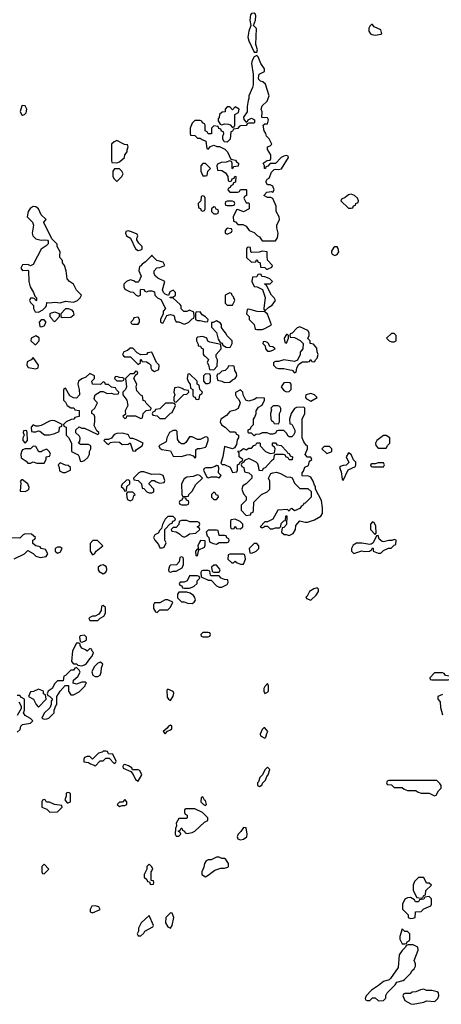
# Model space of a CAD drawing. Header units: inches. Extents: x 2701323 to 2964515, y 494916 to 722124.
# Tile 256 of 256: x 2816669 to 2819800, y 604446 to 611754. Entities that reach past the tile are written whole.
import ezdxf

# ---------------------------------------------------------------- set-up
doc = ezdxf.new("R2010")
doc.units = ezdxf.units.IN
doc.header["$MEASUREMENT"] = 0
doc.layers.add('C8610', color=7, linetype='Continuous')
doc.layers.add('C8611', color=7, linetype='Continuous')

msp = doc.modelspace()

# ---------------------------------------------------------------- linework, layer by layer
at = {"layer": 'C8610', "color": 2, "elevation": 2}
for points in [[(2816801.6, 610000), (2816770, 609938), (2816750, 609926), (2816730, 609938), (2816690, 609935.3), (2816678, 609910), (2816690, 609892), (2816730, 609894), (2816734, 609890), (2816738, 609810), (2816746, 609770), (2816772, 609730), (2816782, 609702), (2816794, 609690), (2816794, 609670), (2816790, 609668), (2816782, 609682), (2816770, 609686), (2816750, 609686), (2816742, 609670), (2816750, 609654), (2816771.6, 609631.6), (2816772, 609610), (2816785.4, 609585.4), (2816810, 609582), (2816840.4, 609599.6), (2816860.4, 609619.6), (2816868, 609630), (2816870, 609654), (2816890, 609652), (2816930, 609658), (2816970, 609652), (2817010, 609664.7), (2817070, 609658), (2817098, 609670), (2817118, 609690), (2817128, 609710), (2817090, 609746), (2817068, 609790), (2817038, 609810), (2817022, 609830), (2817015.3, 609890), (2817002, 609930), (2816988, 609950), (2816987.3, 609967.3), (2816968, 609990), (2816968.2, 610000)], [(2817644.4, 610000), (2817603.6, 609956.4), (2817579.6, 609940.4), (2817570, 609926), (2817558, 609922), (2817554, 609890), (2817571.3, 609850), (2817554, 609810), (2817550, 609806), (2817530, 609806), (2817516.4, 609816.4), (2817490, 609822), (2817462, 609810), (2817442, 609790), (2817442, 609770), (2817450, 609754), (2817490, 609734), (2817512.7, 609732.7), (2817534, 609710), (2817550, 609702), (2817566, 609710), (2817566, 609750), (2817570, 609754), (2817591.6, 609751.6), (2817598, 609738), (2817610, 609734), (2817630, 609742), (2817650, 609742), (2817670, 609734), (2817672, 609710), (2817692, 609690), (2817716.8, 609676.8), (2817752, 609610), (2817734, 609590), (2817734, 609570), (2817714, 609530), (2817714, 609510), (2817730, 609502), (2817735.3, 609504.7), (2817762, 609558), (2817790, 609564.7), (2817810, 609562), (2817816, 609556), (2817821, 609530), (2817830, 609512), (2817851.1, 609511.1), (2817890, 609494), (2817910, 609502), (2817926, 609510), (2817950, 609534), (2817962, 609538), (2817966, 609550), (2817962, 609582), (2817930, 609598), (2817910, 609588), (2817888.4, 609588.4), (2817868.4, 609608.4), (2817868, 609630), (2817860.4, 609640.4), (2817810, 609686), (2817786, 609690), (2817786, 609694), (2817810, 609694), (2817826, 609710), (2817826, 609730), (2817810, 609746), (2817785.4, 609734.6), (2817774, 609706), (2817750, 609718), (2817738, 609730), (2817728.7, 609750), (2817746, 609810), (2817694.6, 609834.6), (2817678, 609850), (2817668.9, 609868.9), (2817668, 609890), (2817687.3, 609912.7), (2817710, 609914), (2817746, 609930), (2817733.6, 609953.6), (2817687.3, 609967.3), (2817655.8, 610000)], [(2818354, 610000), (2818354, 609990), (2818390, 609954), (2818422, 609958), (2818427.3, 609972.7), (2818432.7, 609972.7), (2818438, 609958), (2818454, 609950), (2818458, 609918), (2818490, 609914), (2818502, 609902), (2818510, 609902), (2818542, 609918), (2818546, 609930), (2818508.4, 609968.4), (2818507.2, 610000)], [(2816627.3, 607752.7), (2816706, 607790), (2816730, 607814), (2816770, 607792), (2816790, 607772), (2816822, 607762), (2816866, 607770), (2816878, 607790), (2816862, 607822), (2816830, 607828), (2816822, 607842), (2816788.4, 607848.4), (2816767.3, 607867.3), (2816766, 607890), (2816782, 607898), (2816786, 607910), (2816756.4, 607936.4), (2816710, 607938), (2816694, 607930), (2816670, 607906), (2816590, 607908)], [(2816650, 606464.7), (2816673.6, 606486.4), (2816678, 606510), (2816690, 606522), (2816750, 606532), (2816768, 606550), (2816750, 606568), (2816708.9, 606588.9), (2816698, 606610), (2816706, 606630), (2816706, 606710), (2816683.1, 606723.1), (2816670, 606738), (2816650, 606738)], [(2819810, 606746), (2819774, 606730), (2819774, 606710), (2819791.6, 606691.6), (2819794, 606650), (2819810, 606594)], [(2816662, 606690), (2816679.6, 606659.6), (2816679.6, 606640.4), (2816651.1, 606588.9)]]:
    msp.add_lwpolyline(points, dxfattribs=at)
for points in [[(2818450, 609866), (2818438, 609862), (2818430, 609846), (2818398, 609842), (2818392, 609810), (2818410, 609774), (2818431.6, 609771.6), (2818472, 609752), (2818491.3, 609691.3), (2818482, 609610), (2818482, 609602), (2818490, 609594), (2818519, 609621), (2818544.7, 609635.3), (2818568, 609670), (2818558, 609690), (2818538, 609710), (2818502, 609782), (2818486, 609790), (2818490, 609794), (2818530, 609794), (2818546, 609810), (2818526, 609830), (2818510, 609838), (2818490, 609846), (2818467.3, 609847.3), (2818462, 609862)], [(2818230, 609726), (2818194, 609710), (2818194, 609650), (2818210, 609634), (2818250, 609634), (2818266, 609670), (2818258, 609698), (2818247.3, 609707.3), (2818242, 609722)], [(2816930, 609582), (2816903.6, 609576.4), (2816894, 609570), (2816894, 609550), (2816914, 609530), (2816918, 609518), (2816930, 609514), (2816966, 609550), (2816966, 609570)], [(2817010, 609608), (2816974, 609570), (2816974, 609550), (2816984.7, 609544.7), (2817050, 609546.8), (2817073.2, 609566.8), (2817070, 609586), (2817058, 609598), (2817032.7, 609607.3)], [(2818010, 609586), (2817978, 609582), (2817974, 609570), (2817974, 609530), (2817990, 609522), (2818010, 609522), (2818050, 609512), (2818066, 609514), (2818068, 609530), (2818050, 609548), (2818023.1, 609563.1)], [(2818370, 609606), (2818358, 609602), (2818354, 609570), (2818374, 609550), (2818374, 609530), (2818411.6, 609491.6), (2818418, 609458), (2818430, 609454), (2818470, 609454), (2818490, 609462), (2818538, 609490), (2818508.4, 609568.4), (2818490, 609586), (2818432.7, 609587.3)], [(2816850, 609526), (2816830, 609526), (2816814, 609510), (2816818, 609478), (2816830, 609474), (2816850, 609482), (2816866, 609510)], [(2817550, 609546), (2817518, 609542), (2817512.7, 609527.3), (2817494, 609510), (2817498, 609498), (2817510, 609494), (2817550, 609494), (2817558, 609510), (2817558, 609530)], [(2818130, 609518), (2818106, 609506), (2818094, 609506), (2818092.7, 609472.7), (2818131.3, 609431.3), (2818143.6, 609383.6), (2818158, 609358), (2818172.7, 609352.7), (2818178, 609338), (2818203.6, 609323.6), (2818230, 609322), (2818235.3, 609324.7), (2818248, 609350), (2818248, 609370), (2818208.7, 609408.7), (2818198, 609430), (2818184, 609444), (2818168, 609470), (2818168, 609490), (2818160.4, 609500.4)], [(2818750, 609475.3), (2818730, 609468), (2818692.7, 609427.3), (2818678, 609422), (2818674, 609410), (2818678, 609398), (2818710, 609394), (2818752.7, 609372.7), (2818774, 609350), (2818772, 609310), (2818752.7, 609287.3), (2818751.6, 609268.4), (2818732.7, 609227.3), (2818710, 609218), (2818630, 609228.7), (2818590, 609218), (2818570, 609218), (2818554, 609210), (2818554, 609190), (2818574, 609170), (2818590, 609164.7), (2818630, 609166), (2818676, 609156), (2818691.6, 609151.6), (2818710, 609134), (2818722, 609138), (2818728, 609170), (2818742, 609198), (2818770, 609214), (2818810, 609214), (2818822, 609218), (2818830, 609232), (2818838, 609218), (2818850, 609214), (2818862, 609218), (2818866, 609230), (2818878, 609242), (2818886, 609270), (2818878, 609290), (2818876.4, 609316.4), (2818850, 609346), (2818826, 609350), (2818826, 609370), (2818808, 609388), (2818818, 609410), (2818818, 609430), (2818810, 609446)], [(2818658, 609418), (2818650, 609418), (2818634, 609390), (2818638, 609358), (2818650, 609354), (2818666, 609390), (2818666, 609410)], [(2819450, 609426), (2819430, 609426), (2819394, 609390), (2819414, 609370), (2819430, 609362), (2819450, 609362), (2819466, 609370), (2819466, 609410)], [(2816790, 609408), (2816754, 609390), (2816752, 609370), (2816782, 609342), (2816790, 609342), (2816814, 609370), (2816813.2, 609393.2)], [(2818030, 609402), (2817990, 609398), (2817982, 609390), (2817982, 609370), (2817994, 609346), (2817994, 609334), (2818011.6, 609331.6), (2818018, 609318), (2818032, 609312), (2818032.7, 609272.7), (2818038, 609258), (2818050, 609254), (2818071.6, 609231.6), (2818062, 609210), (2818071.6, 609191.6), (2818078, 609158), (2818110, 609154), (2818136.4, 609183.6), (2818138, 609230), (2818128.4, 609248.4), (2818128, 609270), (2818166, 609310), (2818162, 609342), (2818080.4, 609360.4), (2818067.3, 609367.3), (2818058, 609390)], [(2818490, 609366), (2818478, 609362), (2818474, 609350), (2818492.7, 609332.7), (2818494, 609310), (2818510, 609294), (2818530, 609294), (2818550, 609302), (2818566, 609310), (2818550, 609326), (2818527.3, 609327.3), (2818518, 609350), (2818510, 609358)], [(2817510, 609315.3), (2817490, 609315.3), (2817470, 609298), (2817442, 609290), (2817432, 609270), (2817439.6, 609259.6), (2817450, 609252), (2817491.6, 609251.6), (2817550, 609194), (2817566, 609210), (2817566, 609230), (2817570, 609234), (2817578, 609218), (2817610, 609214), (2817630, 609202), (2817642, 609190), (2817642, 609170), (2817650, 609154), (2817670, 609142), (2817702, 609158), (2817706, 609190), (2817686, 609210), (2817650, 609286), (2817618, 609282), (2817610, 609268), (2817570, 609266), (2817542, 609282)], [(2816770, 609246), (2816754, 609230), (2816725.4, 609214.6), (2816722, 609190), (2816732.7, 609172.7), (2816790, 609162), (2816806, 609170), (2816808, 609190)], [(2817190, 609128), (2817159.8, 609100.2), (2817130, 609088), (2817106, 609070), (2817101, 609050), (2817112, 609010), (2817114, 608970), (2817090, 608946), (2817068.4, 608948.4), (2817042, 608962), (2817010, 609018), (2816994, 609010), (2816994, 608930), (2817010, 608914), (2817022, 608890), (2817050, 608872), (2817072, 608872), (2817078, 608858), (2817110, 608854), (2817112, 608850), (2817111.1, 608808.9), (2817078, 608802), (2817071.6, 608788.4), (2817052.7, 608787.3), (2817014, 608770), (2816994, 608750), (2816998, 608738), (2817014, 608730), (2817014, 608670), (2817032.7, 608652.7), (2817054, 608610), (2817054, 608550), (2817103.6, 608523.6), (2817112, 608510), (2817118, 608478), (2817130, 608474), (2817150, 608482), (2817174.6, 608505.4), (2817188, 608530), (2817188, 608550), (2817198, 608570), (2817198, 608590), (2817180.4, 608600.4), (2817122, 608602), (2817106, 608610), (2817116.4, 608623.6), (2817118, 608650), (2817110, 608666), (2817087.3, 608687.3), (2817086, 608710), (2817110, 608732), (2817130, 608722), (2817150, 608722), (2817250, 608674), (2817258, 608682), (2817258, 608690), (2817242, 608702), (2817223.1, 608743.1), (2817228, 608770), (2817227.3, 608807.3), (2817222, 608822), (2817206, 608830), (2817206, 608850), (2817228.4, 608871.6), (2817248, 608910), (2817228, 608930), (2817223.1, 608943.1), (2817228.7, 608970), (2817270, 608994), (2817290, 608994), (2817319.6, 608979.6), (2817350, 608982), (2817370, 608974), (2817402, 608978), (2817406, 608990), (2817387.3, 609007.3), (2817382, 609022), (2817350, 609026), (2817330, 609046), (2817307.3, 609047.3), (2817302, 609062), (2817290, 609066), (2817270, 609046), (2817210, 609048), (2817206, 609070), (2817226, 609090), (2817226, 609110)], [(2817530, 609146), (2817514, 609126), (2817490, 609126), (2817454, 609090), (2817462, 609030), (2817454, 609010), (2817434, 608990), (2817434, 608970), (2817464.7, 608930), (2817472, 608890), (2817452, 608850), (2817454, 608826), (2817434, 608810), (2817450, 608794), (2817462, 608798), (2817466, 608814), (2817530, 608814), (2817570, 608794), (2817582, 608798), (2817586, 608830), (2817607.3, 608852.7), (2817642, 608858), (2817646, 608870), (2817607.3, 608907.3), (2817602, 608922), (2817587.3, 608927.3), (2817582, 608962), (2817570, 608966), (2817540.4, 609000.4), (2817535.3, 609030), (2817538, 609050), (2817518, 609090), (2817526, 609114), (2817546, 609130), (2817542, 609142)], [(2817930, 609126), (2817918, 609122), (2817914, 609090), (2817923.6, 609063.6), (2817934, 609050), (2817938, 609018), (2817954, 609010), (2817954, 608970), (2817958, 608958), (2817972.7, 608952.7), (2817978, 608938), (2817990, 608934), (2818002, 608938), (2818006, 608970), (2818022, 608978), (2818026, 608990), (2818006, 609010), (2818002, 609042), (2817986, 609050), (2817986, 609070)], [(2818050, 609126), (2818034, 609110), (2818034, 609070), (2818050, 609054), (2818070, 609054), (2818082, 609058), (2818086, 609070), (2818086, 609110), (2818082, 609122)], [(2818250, 609186), (2818218, 609182), (2818214, 609170), (2818194, 609150), (2818170, 609146), (2818150, 609126), (2818138, 609122), (2818134, 609110), (2818138, 609078), (2818170, 609072), (2818190, 609062), (2818230, 609064.7), (2818250, 609082), (2818270, 609092), (2818282, 609110), (2818278, 609130), (2818266, 609150), (2818262, 609182)], [(2817390, 609106), (2817378, 609102), (2817374, 609090), (2817390, 609074), (2817430, 609074), (2817442, 609078), (2817446, 609090), (2817436.4, 609096.4), (2817410, 609098)], [(2818650, 609062), (2818630, 609058), (2818612, 609030), (2818630, 609002), (2818650, 608992), (2818670, 608994), (2818686, 609010), (2818686, 609050), (2818678, 609058)], [(2817850, 609026), (2817818, 609022), (2817814, 608990), (2817822, 608970), (2817814, 608950), (2817814, 608930), (2817818, 608918), (2817830, 608914), (2817887.3, 608972.7), (2817910, 608974), (2817926, 608990), (2817922, 609002), (2817890, 609006), (2817876.4, 609016.4)], [(2818310, 609006), (2818272.7, 608987.3), (2818272, 608970), (2818282, 608950), (2818296, 608936), (2818306, 608910), (2818290.9, 608869.1), (2818270, 608855.3), (2818230, 608846), (2818204.7, 608815.3), (2818162, 608790), (2818158, 608770), (2818167.1, 608747.1), (2818194, 608730), (2818230, 608694), (2818270, 608694), (2818278, 608678), (2818294, 608670), (2818294, 608650), (2818283.6, 608636.4), (2818279.6, 608600.4), (2818263.6, 608576.4), (2818250, 608568.7), (2818190, 608586), (2818178, 608510), (2818163.6, 608463.6), (2818172.7, 608452.7), (2818190, 608452), (2818232.7, 608432.7), (2818250, 608394), (2818282, 608398), (2818286, 608410), (2818286, 608450), (2818302, 608458), (2818310, 608474), (2818322, 608478), (2818326, 608490), (2818298, 608510), (2818298, 608538), (2818288, 608552), (2818310, 608554), (2818330, 608572), (2818350, 608562), (2818370, 608574), (2818390, 608574), (2818407.3, 608592.7), (2818422, 608598), (2818430, 608614), (2818450, 608614), (2818454, 608610), (2818454, 608590), (2818494, 608550), (2818530, 608534), (2818562, 608538), (2818566, 608570), (2818562, 608582), (2818546, 608590), (2818546, 608610), (2818550, 608614), (2818570, 608614), (2818578, 608598), (2818610, 608594), (2818654, 608550), (2818658, 608538), (2818670, 608534), (2818678, 608518), (2818694, 608510), (2818692.7, 608487.3), (2818670, 608486), (2818662, 608502), (2818646, 608510), (2818642, 608522), (2818627.3, 608527.3), (2818570, 608526), (2818558, 608522), (2818554, 608490), (2818539.6, 608480.4), (2818492.7, 608427.3), (2818478, 608422), (2818470, 608406), (2818447.3, 608407.3), (2818446, 608430), (2818436.4, 608456.4), (2818426, 608470), (2818370, 608498), (2818338, 608482), (2818334, 608470), (2818318, 608462), (2818314, 608450), (2818318, 608438), (2818334, 608430), (2818338, 608398), (2818371.6, 608391.6), (2818394, 608370), (2818394, 608350), (2818351.1, 608308.9), (2818325.4, 608294.6), (2818318, 608270), (2818330, 608234), (2818351.6, 608211.6), (2818352, 608188), (2818314, 608150), (2818312.7, 608112.7), (2818350, 608074), (2818382, 608078), (2818387.3, 608092.7), (2818402, 608098), (2818406, 608110), (2818407.3, 608172.7), (2818466, 608230), (2818506, 608250), (2818526, 608270), (2818526, 608330), (2818518, 608350), (2818535.3, 608384.7), (2818548.4, 608391.6), (2818575.3, 608395.3), (2818606.8, 608386.8), (2818650, 608362), (2818679.6, 608359.6), (2818692.7, 608352.7), (2818710, 608314), (2818750, 608274), (2818810, 608274), (2818832.7, 608252.7), (2818834, 608210), (2818790, 608166), (2818778, 608162), (2818774, 608150), (2818759.6, 608140.4), (2818750, 608126), (2818710, 608108), (2818690, 608126), (2818678, 608122), (2818670, 608106), (2818658, 608118), (2818586, 608114), (2818550, 608046), (2818510, 608026), (2818490, 608026), (2818454, 607990), (2818470, 607982), (2818486, 607990), (2818486, 607994), (2818510, 607994), (2818530, 607974), (2818550, 607974), (2818570, 607982), (2818598, 607982), (2818607.3, 607992.7), (2818610, 608014), (2818630, 608034), (2818642, 608038), (2818646, 608070), (2818650, 608074), (2818654, 608070), (2818651.6, 608008.4), (2818630, 607986), (2818618, 607982), (2818614, 607950), (2818632.7, 607932.7), (2818647.3, 607932.7), (2818670, 607924.7), (2818700.4, 607939.6), (2818718, 607970), (2818720.4, 607999.6), (2818750, 608034), (2818790, 608024.7), (2818805.4, 608025.4), (2818859, 608041), (2818906, 608070), (2818918, 608090), (2818918, 608130), (2818910, 608186), (2818866, 608270), (2818866, 608290), (2818858, 608298), (2818848, 608330), (2818830, 608358), (2818810, 608368), (2818770, 608366), (2818766, 608370), (2818766, 608390), (2818776.4, 608403.6), (2818787.3, 608432.7), (2818814.6, 608445.4), (2818822, 608478), (2818838, 608490), (2818830, 608506), (2818807.3, 608507.3), (2818788, 608528), (2818806, 608570), (2818806, 608590), (2818796.4, 608596.4), (2818780.2, 608620.2), (2818768, 608650), (2818768, 608790), (2818786, 608830), (2818786, 608870), (2818778, 608878), (2818725.4, 608874.6), (2818710, 608868), (2818684.7, 608830), (2818672, 608790), (2818674, 608754), (2818691.1, 608751.1), (2818711.6, 608708.4), (2818712, 608690), (2818702, 608670), (2818690, 608658), (2818670, 608658), (2818663.1, 608663.1), (2818650, 608686), (2818630, 608706), (2818590, 608706), (2818578, 608702), (2818570, 608686), (2818550, 608678), (2818530, 608678), (2818507.3, 608687.3), (2818470, 608688), (2818450, 608678), (2818423.6, 608676.4), (2818410, 608666), (2818390, 608686), (2818370, 608686), (2818366, 608690), (2818366, 608710), (2818382, 608718), (2818387.3, 608732.7), (2818406, 608750), (2818406, 608790), (2818416.4, 608803.6), (2818426, 608830), (2818426, 608850), (2818443.1, 608876.9), (2818470, 608894), (2818488, 608930), (2818486, 608946), (2818430, 608948), (2818410, 608935.3), (2818370, 608922), (2818348.9, 608928.9), (2818328.4, 608968.4), (2818326, 608990)], [(2818830, 608979), (2818794, 608970), (2818792, 608950), (2818799.6, 608939.6), (2818830, 608922), (2818878, 608950), (2818858, 608970)], [(2817807.3, 608907.3), (2817752.7, 608907.3), (2817710, 608866), (2817678, 608862), (2817672.7, 608847.3), (2817658, 608842), (2817654, 608830), (2817658, 608818), (2817690, 608814), (2817710, 608794), (2817750, 608794), (2817790, 608834), (2817802, 608838), (2817826, 608890), (2817822, 608902)], [(2818587.3, 608887.3), (2818552.7, 608887.3), (2818534, 608870), (2818538, 608858), (2818532, 608830), (2818534, 608790), (2818538, 608778), (2818552.7, 608772.7), (2818558, 608758), (2818590, 608754), (2818598, 608770), (2818598, 608830), (2818608, 608850), (2818607.3, 608867.3), (2818602, 608882)], [(2816910, 608779), (2816890, 608774), (2816830, 608742), (2816810, 608738), (2816790, 608738), (2816770, 608746), (2816754, 608730), (2816758, 608698), (2816770, 608694), (2816790, 608694), (2816810, 608702), (2816819.6, 608699.6), (2816852.7, 608672.7), (2816890, 608672), (2816930, 608682), (2816962, 608698), (2816966, 608730), (2816982, 608738), (2816986, 608750), (2816930, 608777.2)], [(2816710, 608706), (2816698, 608702), (2816694, 608690), (2816702, 608670), (2816692, 608650), (2816692, 608630), (2816710, 608612), (2816728, 608630), (2816726, 608690), (2816722, 608702)], [(2817430, 608686), (2817390, 608682), (2817370, 608675.3), (2817350, 608648), (2817330, 608638), (2817302, 608638), (2817294, 608630), (2817314, 608610), (2817330, 608602), (2817343.1, 608616.9), (2817370, 608621), (2817410, 608618), (2817430, 608602), (2817475.3, 608604.7), (2817490, 608614), (2817510, 608554), (2817530, 608552), (2817537.2, 608562.8), (2817578, 608590), (2817586, 608610), (2817536.4, 608636.4), (2817510, 608646), (2817490, 608646), (2817478, 608670), (2817470, 608675.3)], [(2817830, 608706), (2817810, 608706), (2817782, 608690), (2817762, 608650), (2817758, 608622), (2817702, 608590), (2817710, 608574), (2817724.7, 608564.7), (2817790, 608554), (2817810, 608514), (2817870, 608512), (2817910, 608524.7), (2817930, 608526), (2817956.9, 608516.9), (2817970, 608502), (2817976.4, 608503.6), (2817978, 608510), (2817978, 608562), (2817988.4, 608571.6), (2818010, 608571.3), (2818050, 608582), (2818053.2, 608586.8), (2818068.7, 608630), (2818068, 608648), (2818058, 608658), (2818043.6, 608656.4), (2818010, 608638), (2817990, 608638), (2817950, 608658), (2817930, 608658), (2817903.6, 608616.4), (2817890, 608606), (2817870, 608606), (2817856.4, 608616.4), (2817841.2, 608641.2), (2817838, 608698)], [(2819390, 608668), (2819370, 608668), (2819322, 608630), (2819312, 608610), (2819312.7, 608592.7), (2819330, 608574), (2819390, 608574), (2819403.1, 608596.9), (2819418, 608610), (2819418, 608650)], [(2816770, 608588), (2816750, 608568.7), (2816710, 608568.7), (2816690, 608562), (2816685.2, 608554.8), (2816678, 608530), (2816681, 608501), (2816716.9, 608476.9), (2816730, 608462), (2816750, 608462), (2816770, 608472), (2816796.4, 608463.6), (2816850, 608462), (2816866, 608490), (2816866, 608510), (2816890, 608514), (2816898, 608530), (2816890, 608546), (2816870, 608566), (2816843.6, 608556.4), (2816830, 608546), (2816812.7, 608547.3), (2816790, 608586)], [(2818970, 608586), (2818930, 608586), (2818914, 608570), (2818950, 608534), (2818970, 608542), (2818986, 608550), (2818986, 608570)], [(2819110, 608538), (2819094, 608510), (2819112.7, 608467.3), (2819092.7, 608447.3), (2819070, 608446), (2819050, 608438), (2819044.7, 608430), (2819056.9, 608396.9), (2819063.6, 608343.6), (2819070, 608334), (2819108, 608412), (2819162, 608438), (2819166, 608450), (2819166, 608470), (2819147.3, 608487.3), (2819130, 608526)], [(2816970, 608466), (2816954, 608450), (2816962, 608430), (2816964.7, 608404.7), (2816990, 608392), (2817010, 608392), (2817030, 608402), (2817046, 608410), (2817046, 608430), (2817030, 608446), (2817008.4, 608448.4)], [(2819370, 608466), (2819330, 608466), (2819310, 608458), (2819283.6, 608456.4), (2819274, 608450), (2819278, 608438), (2819290, 608434), (2819370, 608434), (2819378, 608450)], [(2817590, 608398), (2817570, 608398), (2817554, 608390), (2817514, 608350), (2817518, 608338), (2817550, 608334), (2817574, 608310), (2817578, 608278), (2817590, 608274), (2817614, 608250), (2817630, 608242), (2817650, 608242), (2817666, 608250), (2817666, 608270), (2817630, 608306), (2817630, 608314), (2817650, 608334), (2817670, 608334), (2817683.6, 608323.6), (2817710, 608314), (2817742, 608318), (2817746, 608334), (2817735.3, 608370), (2817710, 608382), (2817650, 608378)], [(2818130, 608446), (2818122, 608438), (2818091.6, 608428.4), (2818052.7, 608427.3), (2818038, 608422), (2818034, 608410), (2818058, 608358), (2818070, 608354), (2818090, 608362), (2818130, 608362), (2818150, 608354), (2818166, 608370), (2818146, 608390), (2818147.3, 608427.3), (2818142, 608442)], [(2816690, 608338), (2816682, 608338), (2816672.7, 608327.3), (2816676.9, 608316.9), (2816674, 608254), (2816710, 608251.3), (2816730, 608262), (2816738, 608270), (2816739, 608281), (2816730, 608308)], [(2817478, 608338), (2817463.6, 608336.4), (2817454, 608330), (2817430, 608306), (2817422, 608290), (2817438, 608278), (2817450, 608254), (2817462, 608258), (2817466, 608290), (2817486, 608310), (2817486, 608330)], [(2817990, 608375.3), (2817956.9, 608363.1), (2817910, 608358), (2817890, 608346), (2817872, 608310), (2817874, 608230), (2817878, 608218), (2817910, 608214), (2817922, 608218), (2817926, 608230), (2817950, 608254), (2817976.4, 608303.6), (2818026, 608350), (2818006, 608370)], [(2817510, 608246), (2817470, 608246), (2817462, 608238), (2817464.7, 608210), (2817470, 608194), (2817490, 608182), (2817510, 608194), (2817518, 608222), (2817526, 608230)], [(2818110, 608246), (2818094, 608230), (2818094, 608210), (2818110, 608194), (2818130, 608194), (2818146, 608210), (2818142, 608222), (2818127.3, 608227.3), (2818122, 608242)], [(2817890, 608206), (2817878, 608202), (2817872.7, 608187.3), (2817858, 608182), (2817854, 608170), (2817858, 608158), (2817870, 608154), (2817910, 608154), (2817922, 608158), (2817926, 608170), (2817922, 608182), (2817907.3, 608187.3), (2817902, 608202)], [(2817810, 608066), (2817770, 608066), (2817750, 608046), (2817730, 608006), (2817722, 607978), (2817710, 607966), (2817698, 607942), (2817674, 607930), (2817662, 607910), (2817672, 607890), (2817699.8, 607859.8), (2817710, 607834), (2817730, 607834), (2817742, 607838), (2817758, 607870), (2817746, 607890), (2817746, 607970), (2817787.3, 608012.7), (2817802, 608018), (2817807.3, 608032.7), (2817822, 608038), (2817826, 608050)], [(2817910, 608038), (2817870, 608038), (2817854, 608030), (2817850, 608006), (2817830, 607986), (2817810, 607986), (2817794, 607970), (2817798, 607958), (2817830, 607954), (2817856.9, 607936.9), (2817870, 607922), (2817890, 607914), (2817910, 607922), (2817930, 607938), (2817978, 607942), (2818006, 607970), (2818002, 607982), (2817986, 607990), (2818002, 607998), (2818006, 608010), (2818002, 608022), (2817990, 608026), (2817932.7, 608027.3)], [(2818270, 608046), (2818238, 608042), (2818234, 608030), (2818234, 607990), (2818238, 607978), (2818250, 607974), (2818262, 607978), (2818270, 607994), (2818278, 607978), (2818310, 607974), (2818326, 607990), (2818326, 608010), (2818306, 608030)], [(2819290, 608026), (2819274, 608010), (2819274, 607970), (2819310, 607934), (2819316.4, 607943.6), (2819314.6, 607994.6), (2819302, 608022)], [(2818130, 607966), (2818070, 607966), (2818054, 607950), (2818062, 607922), (2818074, 607910), (2818078, 607878), (2818105.4, 607865.4), (2818130, 607862), (2818150, 607874), (2818210, 607874), (2818222, 607878), (2818226, 607890), (2818222, 607902), (2818207.3, 607907.3), (2818202, 607922), (2818190, 607926), (2818150, 607926), (2818142, 607962)], [(2817247.3, 607887.3), (2817212.7, 607887.3), (2817192.7, 607867.3), (2817192, 607810), (2817210, 607782), (2817226, 607790), (2817238, 607810), (2817286, 607850)], [(2818012.7, 607887.3), (2818003.6, 607876.4), (2817992, 607850), (2817998, 607822), (2817990, 607826), (2817974, 607810), (2817978, 607778), (2817990, 607774), (2818000.4, 607819.6), (2818042, 607838), (2818047.3, 607852.7), (2818046, 607886)], [(2819330, 607926), (2819318, 607922), (2819294, 607870), (2819279.6, 607860.4), (2819270, 607858), (2819210, 607868), (2819170, 607868), (2819146, 607854), (2819132, 607830), (2819132, 607810), (2819150, 607792), (2819210, 607811.3), (2819230, 607806), (2819266, 607810), (2819282, 607818), (2819290, 607834), (2819294, 607830), (2819294, 607810), (2819330, 607794), (2819350, 607794), (2819370, 607814), (2819408.4, 607831.6), (2819427.3, 607832.7), (2819450, 607854), (2819462, 607858), (2819466, 607890), (2819450, 607895.3), (2819432, 607888), (2819410, 607888), (2819370, 607878), (2819360.4, 607880.4), (2819338, 607898)], [(2816970, 607838), (2816950, 607838), (2816934, 607830), (2816934, 607810), (2816950, 607794), (2816970, 607802), (2816986, 607830)], [(2818430, 607866), (2818410, 607866), (2818374, 607830), (2818378, 607798), (2818390, 607794), (2818410, 607802), (2818426, 607810), (2818446, 607830), (2818446, 607850)], [(2817870, 607766), (2817858, 607762), (2817854, 607730), (2817832.7, 607707.3), (2817790, 607706), (2817782, 607698), (2817774, 607670), (2817778, 607658), (2817790, 607654), (2817810, 607662), (2817830, 607662), (2817875.3, 607684.7), (2817886, 607710), (2817886, 607750), (2817882, 607762)], [(2818330, 607786), (2818230, 607786), (2818218, 607782), (2818214, 607750), (2818243.6, 607723.6), (2818256.4, 607723.6), (2818270, 607734), (2818283.6, 607723.6), (2818310, 607714), (2818330, 607714), (2818346, 607750), (2818342, 607782)], [(2817290, 607708), (2817270, 607702), (2817252, 607690), (2817252, 607670), (2817259.6, 607659.6), (2817290, 607642), (2817310, 607654), (2817315.3, 607670), (2817314, 607694)], [(2818070, 607666), (2818030, 607666), (2818018, 607662), (2818014, 607650), (2818018, 607618), (2818070, 607594), (2818090, 607594), (2818130, 607552), (2818150, 607542), (2818170, 607542), (2818210, 607562), (2818216.4, 607576.4), (2818215.3, 607595.3), (2818190, 607598), (2818166, 607610), (2818150, 607626), (2818090, 607626), (2818086, 607630), (2818082, 607662)], [(2818130, 607706), (2818110, 607706), (2818094, 607690), (2818098, 607658), (2818110, 607654), (2818150, 607654), (2818158, 607670), (2818156.4, 607676.4)], [(2817990, 607626), (2817930, 607626), (2817914, 607590), (2817890, 607578), (2817862, 607578), (2817854, 607570), (2817858, 607558), (2817872.7, 607552.7), (2817878, 607538), (2817890, 607534), (2817930, 607534), (2817950, 607542), (2817966, 607550), (2817986, 607570), (2817986, 607590), (2818006, 607610), (2818002, 607622)], [(2818878, 607538), (2818854, 607530), (2818822, 607510), (2818803.6, 607476.4), (2818794, 607470), (2818798, 607458), (2818830, 607444.7), (2818870, 607482), (2818888, 607510), (2818887.3, 607527.3)], [(2817770, 607448), (2817750, 607448), (2817710, 607426), (2817670, 607426), (2817662, 607410), (2817663.6, 607383.6), (2817678, 607358), (2817690, 607354), (2817710, 607374), (2817770, 607374), (2817790, 607394), (2817806, 607430)], [(2817910, 607506), (2817850, 607506), (2817842, 607490), (2817842, 607462), (2817870, 607434), (2817890, 607434), (2817916.4, 607423.6), (2817950, 607422), (2817966, 607430), (2817974.6, 607445.4), (2817970, 607466), (2817960.4, 607480.4), (2817936.4, 607496.4)], [(2817290, 607406), (2817278, 607402), (2817274, 607370), (2817258, 607342), (2817230, 607326), (2817210, 607326), (2817190, 607318), (2817182, 607310), (2817190, 607294), (2817250, 607294), (2817267.3, 607312.7), (2817294, 607326), (2817306, 607350), (2817306, 607390)], [(2817150, 607186), (2817118, 607182), (2817114, 607170), (2817118, 607138), (2817130, 607134), (2817150, 607142), (2817166, 607150), (2817166, 607170)], [(2818070, 607206), (2818030, 607206), (2818014, 607190), (2818018, 607178), (2818030, 607174), (2818070, 607174), (2818082, 607178), (2818086, 607190), (2818082, 607202)], [(2817110, 607126), (2817090, 607126), (2817062, 607070), (2817054, 606990), (2817070, 606974), (2817090, 606972), (2817102, 606962), (2817130, 606958), (2817150, 606964.7), (2817164.7, 606975.3), (2817189, 607011), (2817208, 607030), (2817218, 607058), (2817207.3, 607067.3), (2817202, 607082), (2817190, 607086), (2817170, 607068), (2817158, 607078), (2817130, 607088.7), (2817118, 607110), (2817118, 607118)], [(2817090, 606946), (2817078, 606942), (2817070, 606926), (2817050, 606926), (2817010, 606886), (2816998, 606882), (2816992.7, 606847.3), (2816950, 606846), (2816930, 606826), (2816911.1, 606788.9), (2816882, 606770), (2816874, 606750), (2816878, 606738), (2816890, 606734), (2816914, 606710), (2816903.6, 606696.4), (2816902, 606670), (2816892.7, 606647.3), (2816850, 606606), (2816834, 606570), (2816850, 606562), (2816870, 606564.7), (2816886, 606570), (2816926, 606610), (2816926, 606630), (2816938, 606662), (2816946, 606670), (2816946, 606730), (2816968.7, 606771.3), (2817007.3, 606812.7), (2817032.7, 606812.7), (2817032, 606770), (2817050, 606742), (2817070, 606742), (2817110, 606764.7), (2817155.3, 606810), (2817158, 606822), (2817166, 606830), (2817158, 606838), (2817130, 606838), (2817090, 606822), (2817066, 606830), (2817068.4, 606851.6), (2817100.4, 606879.6), (2817118, 606910), (2817110, 606926)], [(2817270, 606986), (2817250, 606978), (2817222, 606950), (2817205.4, 606914.6), (2817212, 606890), (2817230, 606878), (2817250, 606878), (2817268, 606890), (2817275.3, 606910), (2817276.4, 606943.6), (2817286, 606970)], [(2819810, 606906), (2819750, 606906), (2819714, 606870), (2819718, 606858), (2819730, 606854), (2819850, 606854), (2819862, 606858), (2819866, 606870), (2819862, 606882), (2819830, 606886), (2819822, 606902)], [(2816810, 606786), (2816771.6, 606768.4), (2816750, 606766), (2816734, 606730), (2816771.1, 606711.1), (2816792, 606670), (2816810, 606652), (2816866, 606710), (2816862, 606742), (2816846, 606750), (2816846, 606770)], [(2817770, 606786), (2817762, 606778), (2817765.4, 606725.4), (2817774, 606710), (2817790, 606702), (2817810, 606734), (2817814.6, 606754.6), (2817808.4, 606768.4)], [(2818510, 606826), (2818490, 606806), (2818482, 606790), (2818482, 606770), (2818490, 606754), (2818510, 606762), (2818518, 606770), (2818518, 606810)], [(2817790, 606518), (2817774, 606510), (2817764.7, 606495.3), (2817734, 606470), (2817750, 606454), (2817766, 606474), (2817790, 606482), (2817798, 606490), (2817798, 606510)], [(2818490, 606498), (2818482, 606498), (2818470, 606486), (2818454, 606450), (2818458, 606438), (2818490, 606422), (2818498, 606430), (2818504, 606456), (2818512.7, 606470)], [(2817310, 606326), (2817290, 606326), (2817282, 606318), (2817254, 606310), (2817210, 606266), (2817190, 606286), (2817170, 606286), (2817150, 606278), (2817145.4, 606265.4), (2817146.8, 606246.8), (2817179.6, 606239.6), (2817194, 606230), (2817222, 606222), (2817230, 606214), (2817267.3, 606252.7), (2817290, 606254), (2817310, 606274), (2817332.7, 606272.7), (2817370, 606234), (2817382, 606238), (2817386, 606250), (2817362, 606302), (2817330, 606306), (2817322, 606322)], [(2817450, 606226), (2817438, 606222), (2817434, 606210), (2817438, 606198), (2817494, 606174), (2817512.7, 606152.7), (2817530, 606114), (2817550, 606102), (2817575.3, 606150), (2817562, 606182), (2817550, 606186), (2817506, 606186), (2817502, 606202), (2817476.4, 606216.4)], [(2818510, 606206), (2818490, 606186), (2818471.3, 606148.7), (2818452, 606130), (2818442, 606098), (2818434, 606090), (2818434, 606070), (2818450, 606062), (2818470, 606074), (2818473.2, 606086.8), (2818494, 606110), (2818504, 606136), (2818515.3, 606150), (2818526, 606190)], [(2819767.3, 606107.3), (2819410, 606106), (2819398, 606102), (2819394, 606090), (2819398, 606078), (2819430, 606074), (2819450, 606054), (2819510, 606054), (2819523.6, 606043.6), (2819550, 606034), (2819610, 606034), (2819623.6, 606023.6), (2819650, 606014), (2819710, 606012), (2819750, 605994), (2819762, 605998), (2819778, 606030), (2819798, 606050), (2819798, 606070), (2819790, 606086)], [(2817022, 606018), (2817014, 606010), (2817014, 605990), (2817004.7, 605964.7), (2817022, 605942), (2817030, 605942), (2817046, 605950), (2817046, 606010), (2817036.4, 606016.4)], [(2818030, 605986), (2818018, 605982), (2818014, 605950), (2818034, 605930), (2818050, 605922), (2818055.3, 605930), (2818050, 605958), (2818042, 605962)], [(2816850, 605966), (2816838, 605962), (2816834, 605950), (2816834, 605910), (2816870, 605894), (2816892.7, 605872.7), (2816950, 605874), (2816986, 605910), (2816982, 605922), (2816928.4, 605928.4), (2816890, 605946), (2816867.3, 605947.3), (2816862, 605962)], [(2817450, 605966), (2817432.7, 605947.3), (2817410, 605946), (2817394, 605930), (2817410, 605914), (2817430, 605922), (2817450, 605922), (2817466, 605930), (2817466, 605950)], [(2817970, 605898), (2817903.6, 605896.4), (2817894, 605890), (2817894, 605870), (2817898, 605858), (2817914, 605850), (2817914, 605830), (2817910, 605826), (2817850, 605826), (2817832, 605790), (2817834, 605770), (2817826, 605750), (2817824.7, 605710), (2817830, 605694), (2817850, 605694), (2817866, 605710), (2817862, 605722), (2817846, 605730), (2817862, 605738), (2817867.3, 605752.7), (2817872.7, 605752.7), (2817878, 605738), (2817894, 605730), (2817898, 605718), (2817914, 605714), (2817950, 605722), (2817970, 605732), (2818041.2, 605798.8), (2818066, 605810), (2818066, 605830), (2818026, 605870)], [(2818330, 605758), (2818310.8, 605729.2), (2818291.3, 605710), (2818284.7, 605690), (2818290, 605674), (2818310, 605666.8), (2818330, 605671), (2818355.3, 605690), (2818359, 605710), (2818350, 605755.3)], [(2816850, 605486), (2816834, 605470), (2816834, 605430), (2816838, 605418), (2816850, 605414), (2816886, 605450)], [(2817630, 605486), (2817614, 605470), (2817614, 605450), (2817594, 605410), (2817594, 605390), (2817612.7, 605372.7), (2817618, 605358), (2817634, 605354), (2817638, 605338), (2817650, 605334), (2817662, 605338), (2817666, 605350), (2817662, 605362), (2817646, 605366), (2817646, 605430), (2817658, 605450), (2817650, 605466)], [(2818150, 605538), (2818130, 605538), (2818090, 605518), (2818070, 605518), (2818054, 605510), (2818042, 605490), (2818036.9, 605463.1), (2818022, 605430), (2818022, 605410), (2818050, 605392), (2818070, 605404.7), (2818119.3, 605440.7), (2818162.7, 605457.3), (2818190, 605456), (2818215.1, 605464.9), (2818219, 605470), (2818219, 605490), (2818200.4, 605520.4), (2818190, 605528), (2818170, 605528)], [(2819670, 605386), (2819630, 605386), (2819602, 605358), (2819592, 605330), (2819592, 605290), (2819618, 605238), (2819650, 605234), (2819662, 605238), (2819670, 605254), (2819682, 605258), (2819686, 605290), (2819726, 605330), (2819710, 605346), (2819690, 605346)], [(2817230, 605178), (2817205.4, 605174.6), (2817192, 605150), (2817192.7, 605132.7), (2817210, 605124.7), (2817266, 605150), (2817258, 605170)], [(2819710, 605246), (2819678, 605242), (2819670, 605226), (2819638, 605222), (2819630, 605206), (2819607.3, 605207.3), (2819602, 605222), (2819570, 605238), (2819550, 605235.3), (2819530, 605226), (2819512, 605190), (2819512.7, 605152.7), (2819554, 605110), (2819554, 605090), (2819570, 605082), (2819590, 605084.7), (2819606, 605090), (2819607.3, 605132.7), (2819650, 605134), (2819670, 605154), (2819722, 605178), (2819726, 605190), (2819726, 605230)], [(2817630, 605106), (2817572, 605050), (2817552, 605010), (2817552, 604988), (2817542, 604970), (2817543.6, 604963.6), (2817550, 604954), (2817570, 604954), (2817590, 604974), (2817598, 604990), (2817658, 605022), (2817662, 605030)], [(2817790, 605126), (2817754, 605090), (2817752, 605050), (2817770, 605022), (2817790, 605012), (2817802, 605030), (2817814, 605090), (2817802, 605122)], [(2819510, 605006), (2819492, 604950), (2819492, 604930), (2819510, 604894), (2819530, 604894), (2819542, 604898), (2819546, 604910), (2819562, 604918), (2819566, 604930), (2819566, 604970), (2819550, 604986), (2819530, 604986)], [(2819590, 604888), (2819552.7, 604887.3), (2819538, 604882), (2819534, 604870), (2819510, 604846), (2819487.1, 604812.9), (2819479.6, 604720.4), (2819423.6, 604636.4), (2819411.6, 604628.4), (2819370, 604615.3), (2819334.8, 604585.2), (2819282, 604550), (2819242, 604510), (2819234, 604490), (2819238, 604478), (2819250, 604474), (2819270, 604474), (2819290, 604494), (2819310, 604494), (2819332.7, 604472.7), (2819370, 604474), (2819387.3, 604492.7), (2819388.4, 604511.6), (2819398, 604530), (2819458, 604590), (2819468.7, 604611.3), (2819516.4, 604623.6), (2819526, 604630), (2819570, 604674), (2819583.1, 604696.9), (2819598, 604710), (2819608, 604730), (2819607.3, 604747.3), (2819598, 604770), (2819627.3, 604847.3), (2819626, 604870)], [(2819670, 604558), (2819645.4, 604554.6), (2819610, 604538), (2819583.6, 604536.4), (2819570, 604526), (2819530, 604526), (2819518, 604522), (2819514, 604510), (2819530, 604474), (2819574, 604450), (2819590, 604446), (2819670, 604462), (2819690, 604471.3), (2819752.7, 604467.3), (2819775.3, 604490), (2819782, 604510), (2819778, 604530), (2819770, 604538), (2819730, 604548), (2819690, 604548)]]:
    msp.add_lwpolyline(points, close=True, dxfattribs=at)
at = {"layer": 'C8611', "color": 2, "elevation": 2}
for points in [[(2818410, 611802), (2818390, 611799), (2818382.8, 611790), (2818379.1, 611750), (2818384.7, 611710), (2818370, 611668), (2818364.1, 611624.1), (2818370, 611598), (2818410, 611514), (2818430, 611514), (2818434, 611530), (2818422, 611570), (2818428, 611688), (2818406, 611710), (2818421.2, 611750), (2818423.1, 611783.1), (2818417.2, 611797.2)], [(2819290, 611718), (2819282, 611718), (2819270, 611706), (2819262, 611690), (2819262, 611670), (2819274, 611650), (2819283.6, 611643.6), (2819310, 611638), (2819350, 611646), (2819358, 611650), (2819350, 611678), (2819302, 611702)], [(2818430, 611488), (2818410, 611478), (2818394.8, 611450), (2818390.8, 611430), (2818402.8, 611350), (2818402.8, 611270), (2818398.8, 611250), (2818371.3, 611190), (2818372, 611170), (2818364.7, 611155.3), (2818358, 611110), (2818358, 611070), (2818332, 611030), (2818332.7, 611012.7), (2818350, 610994), (2818362, 610998), (2818366, 611010), (2818390, 611022), (2818414, 611010), (2818414, 610990), (2818410, 610986), (2818370, 610986), (2818358, 610982), (2818350, 610968), (2818310, 610966), (2818298, 610962), (2818290, 610946), (2818258, 610942), (2818250, 610926), (2818238, 610922), (2818231.6, 610868.4), (2818210, 610846), (2818187.3, 610847.3), (2818178, 610870), (2818178, 610890), (2818186, 610910), (2818182, 610922), (2818167.3, 610927.3), (2818162, 610942), (2818147.3, 610947.3), (2818142, 610962), (2818110, 610966), (2818094, 610950), (2818092.7, 610907.3), (2818070, 610906), (2818062, 610922), (2818046, 610930), (2818046, 610970), (2818042, 610982), (2818027.3, 610987.3), (2818022, 611002), (2818010, 611006), (2817970, 611006), (2817950, 610986), (2817934, 610950), (2817934, 610910), (2817938, 610898), (2817970, 610894), (2817990, 610874), (2818010, 610874), (2818023.6, 610863.6), (2818052.7, 610852.7), (2818058, 610798), (2818070, 610794), (2818087.3, 610812.7), (2818110, 610822), (2818132.7, 610812.7), (2818152, 610812), (2818192.7, 610792.7), (2818212.7, 610772.7), (2818238, 610718), (2818271.6, 610711.6), (2818278, 610698), (2818294, 610690), (2818292.7, 610667.3), (2818258, 610662), (2818250, 610646), (2818246, 610650), (2818246, 610690), (2818242, 610702), (2818230, 610706), (2818203.6, 610696.4), (2818165.4, 610694.6), (2818138, 610682), (2818134, 610670), (2818138, 610638), (2818170, 610634), (2818198, 610618), (2818214, 610590), (2818218, 610558), (2818230, 610554), (2818242, 610558), (2818247.3, 610572.7), (2818262, 610578), (2818267.3, 610592.7), (2818274, 610590), (2818272.7, 610547.3), (2818258, 610542), (2818252.7, 610527.3), (2818238, 610522), (2818232.7, 610507.3), (2818218, 610502), (2818214, 610490), (2818230, 610474), (2818290, 610474), (2818302, 610478), (2818310, 610494), (2818350, 610494), (2818354, 610490), (2818354, 610450), (2818338, 610442), (2818334, 610430), (2818350, 610394), (2818370, 610394), (2818374, 610390), (2818374, 610350), (2818330, 610328), (2818290, 610346), (2818278, 610342), (2818254, 610290), (2818258, 610258), (2818272.7, 610252.7), (2818290, 610234), (2818327.3, 610232.7), (2818350, 610222), (2818374, 610190), (2818410, 610174), (2818431.6, 610151.6), (2818450, 610142), (2818470, 610112), (2818570, 610112), (2818584, 610136), (2818588.9, 610168.9), (2818579, 610210), (2818579, 610230), (2818598, 610270), (2818595.3, 610290), (2818574, 610330), (2818574, 610370), (2818550, 610428), (2818534.6, 610434.6), (2818510, 610434), (2818482, 610450), (2818505.2, 610474.8), (2818538, 610478), (2818550, 610474), (2818558, 610490), (2818550, 610518), (2818530, 610528), (2818510, 610528), (2818498, 610550), (2818506, 610570), (2818522, 610578), (2818538, 610622), (2818558, 610642), (2818570, 610644.7), (2818590, 610641), (2818612.9, 610647.1), (2818666, 610730), (2818662, 610742), (2818650, 610746), (2818630, 610742), (2818612, 610730), (2818570, 610686), (2818530, 610686), (2818512.7, 610667.3), (2818498, 610662), (2818494, 610650), (2818486, 610650), (2818486, 610670), (2818478, 610690), (2818506, 610710), (2818528, 610712), (2818535.3, 610724.7), (2818534, 610750), (2818508.7, 610790), (2818508.7, 610810), (2818530, 610818), (2818542, 610830), (2818522, 610870), (2818502, 610890), (2818498, 610910), (2818485.2, 610930), (2818478, 610970), (2818490, 610982), (2818510, 610982), (2818518, 611010), (2818510, 611026), (2818468, 611028), (2818468.7, 611070), (2818462, 611090), (2818470, 611114), (2818508, 611150), (2818522, 611190), (2818495.1, 611275.1), (2818473.6, 611293.6), (2818458, 611298), (2818446, 611310), (2818442, 611322), (2818448.7, 611350), (2818486, 611370), (2818488, 611390), (2818459, 611430), (2818439, 611479)], [(2816690, 611118), (2816686, 611114), (2816672.7, 611072.7), (2816682, 611050), (2816690, 611044.7), (2816706, 611050), (2816716.4, 611063.6), (2816722, 611090), (2816710, 611115.3)], [(2818270, 611106), (2818250, 611086), (2818230, 611106), (2818210, 611106), (2818194, 611090), (2818194, 611070), (2818172.7, 611067.3), (2818154, 611050), (2818151.6, 611028.4), (2818142, 611018), (2818143.6, 611003.6), (2818158, 610978), (2818170, 610974), (2818190, 610982), (2818219.6, 610979.6), (2818232.7, 610972.7), (2818250, 610954), (2818262, 610958), (2818266, 610970), (2818266, 611050), (2818294, 611066), (2818298, 611090)], [(2817390, 610858), (2817370, 610848), (2817352, 610830), (2817352, 610710), (2817354, 610694), (2817390, 610692), (2817410, 610698), (2817448, 610730), (2817448.9, 610751.1), (2817467.3, 610772.7), (2817467.3, 610787.3), (2817475.3, 610810), (2817470, 610826), (2817448.4, 610828.4)], [(2818050, 610686), (2818030, 610686), (2818014, 610670), (2818014, 610630), (2818030, 610594), (2818050, 610594), (2818062, 610598), (2818066, 610630), (2818086, 610650)], [(2817410, 610648), (2817372.7, 610647.3), (2817362, 610630), (2817362, 610590), (2817370, 610574), (2817390, 610554), (2817428, 610590), (2817438, 610610), (2817428, 610630)], [(2818030, 610446), (2818018, 610442), (2818014, 610410), (2817994, 610390), (2817998, 610358), (2818012.7, 610352.7), (2818018, 610338), (2818030, 610334), (2818042, 610338), (2818046, 610350), (2818046, 610430), (2818042, 610442)], [(2819130, 610459), (2819110, 610455.3), (2819085.4, 610434.6), (2819058, 610422), (2819054, 610410), (2819110, 610354), (2819130, 610354), (2819142, 610358), (2819147.3, 610372.7), (2819162, 610378), (2819166, 610390), (2819182, 610398), (2819186, 610410), (2819178, 610430), (2819155.3, 610450)], [(2818110, 610366), (2818094, 610350), (2818094, 610330), (2818110, 610314), (2818130, 610314), (2818142, 610318), (2818146, 610330), (2818142, 610342), (2818127.3, 610347.3), (2818122, 610362)], [(2818250, 610406), (2818210, 610406), (2818198, 610402), (2818194, 610390), (2818198, 610378), (2818210, 610374), (2818250, 610374), (2818262, 610378), (2818266, 610390), (2818262, 610402)], [(2817474, 610186), (2817458, 610182), (2817454, 610170), (2817462, 610150), (2817491.3, 610131.3), (2817530, 610054), (2817550, 610042), (2817570, 610044.7), (2817578, 610050), (2817578, 610070), (2817554.6, 610094.6), (2817540.4, 610120.4), (2817538, 610130), (2817546, 610150), (2817542, 610162), (2817500.4, 610180.4)], [(2818210, 610206), (2818194, 610190), (2818194, 610170), (2818210, 610162), (2818242, 610178), (2818246, 610190), (2818242, 610202)], [(2819010, 610068), (2818999.6, 610060.4), (2818983.6, 610036.4), (2818983.6, 610023.6), (2818990, 610014), (2819010, 610004.7), (2819026, 610010), (2819038, 610030), (2819034.6, 610054.6), (2819027.3, 610067.3)]]:
    msp.add_lwpolyline(points, close=True, dxfattribs=at)
for points in [[(2816968.2, 610000), (2816968.7, 610030), (2816948.7, 610070), (2816948, 610088), (2816907.3, 610127.3), (2816848.4, 610248.4), (2816848.4, 610251.6), (2816866, 610270), (2816830, 610306), (2816808.7, 610350), (2816790, 610364), (2816770, 610368.7), (2816747.1, 610352.9), (2816731.3, 610330), (2816724.7, 610290), (2816764.7, 610250), (2816771.3, 610230), (2816762.8, 610170), (2816766, 610150), (2816790, 610127.3), (2816830, 610118.8), (2816850, 610121), (2816876.9, 610116.9), (2816882, 610110), (2816882, 610090), (2816865.4, 610074.6), (2816828.1, 610051.9), (2816801.6, 610000)], [(2817655.8, 610000), (2817650, 610006), (2817644.4, 610000)], [(2818507.2, 610000), (2818506, 610030), (2818470, 610035.3), (2818447.3, 610027.3), (2818390, 610026), (2818386, 610030), (2818382, 610062), (2818370, 610066), (2818358, 610062), (2818354, 610050), (2818354, 610000)]]:
    msp.add_lwpolyline(points, dxfattribs=at)

doc.saveas('drawing.dxf')
